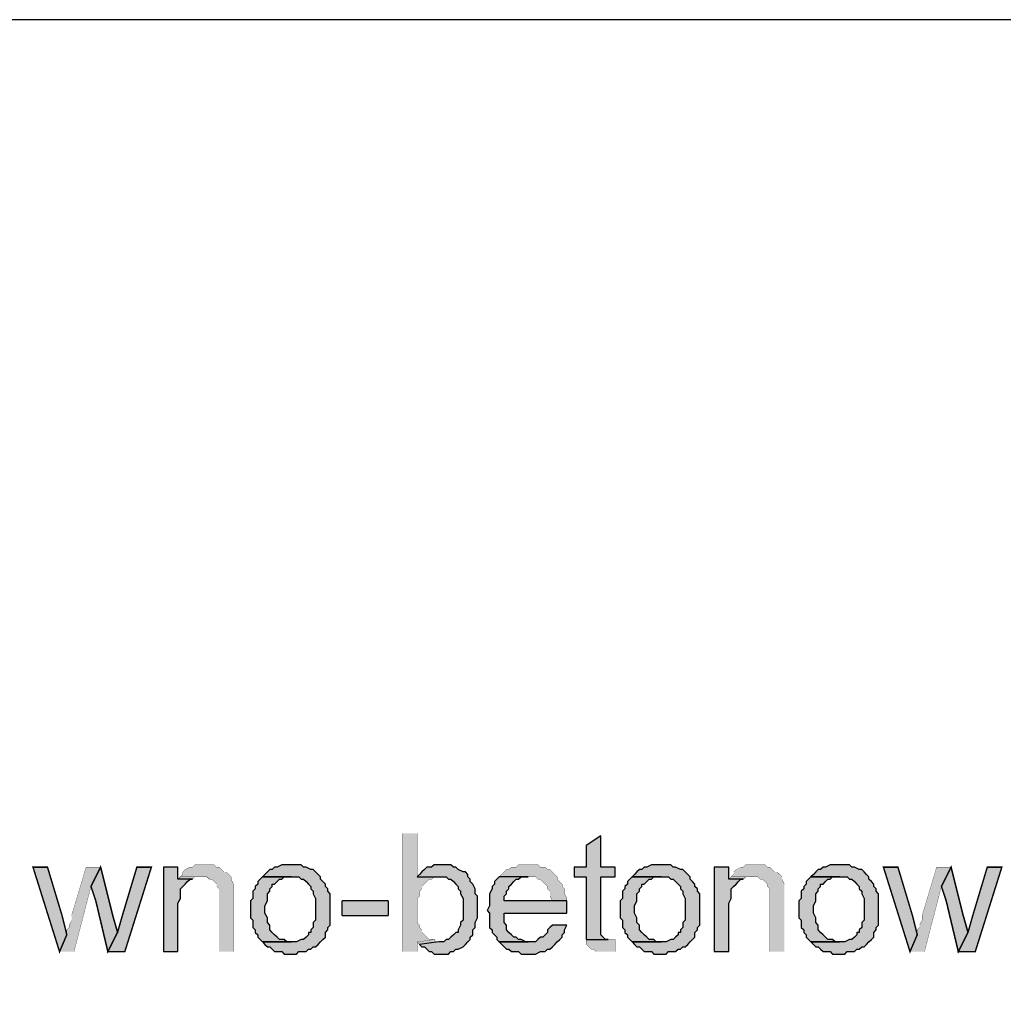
# Model space of a CAD drawing. Header units: millimetres. Extents: x 5659 to 8684, y 1431 to 2118.
# Tile 34 of 53: x 6899 to 6916, y 2070 to 2087. Entities that reach past the tile are written whole.
import ezdxf

# ---------------------------------------------------------------- set-up
doc = ezdxf.new("R2010")
doc.units = ezdxf.units.MM
doc.linetypes.add('atContinuous2', pattern=[0])
for name, color, linetype in [('at_Entity', 7, 'Continuous'), ('at_Rect', 7, 'Continuous'), ('at_Solid', 7, 'Continuous')]:
    doc.layers.add(name, color=color, linetype=linetype)
doc.layers.add('ramka1', color=7, linetype='Continuous', plot=False)

msp = doc.modelspace()

# ---------------------------------------------------------------- hatches: boundary and pattern name
at = {"layer": 'at_Solid'}
for points in [[(6906.211, 2072.751), (6905.956, 2072.751), (6905.956, 2070.675), (6906.211, 2070.675), (6906.211, 2070.845), (6906.507, 2070.887), (6906.422, 2070.887), (6906.38, 2070.93), (6906.338, 2070.972), (6906.295, 2071.014), (6906.295, 2071.057), (6906.253, 2071.099), (6906.253, 2071.141), (6906.211, 2071.184), (6906.211, 2071.607), (6906.253, 2071.65), (6906.253, 2071.734), (6906.295, 2071.777), (6906.295, 2071.819), (6906.338, 2071.861), (6906.38, 2071.904), (6906.422, 2071.946), (6906.465, 2071.946), (6906.507, 2071.989), (6906.634, 2071.989), (6906.211, 2071.989)], [(6909.43, 2072.709), (6909.176, 2072.539), (6909.176, 2072.158), (6908.964, 2072.158), (6908.964, 2071.989), (6909.176, 2071.989), (6909.176, 2070.887), (6909.557, 2070.887), (6909.515, 2070.887), (6909.472, 2070.93), (6909.43, 2070.972), (6909.43, 2071.989), (6909.684, 2071.989), (6909.684, 2072.158), (6909.43, 2072.158)], [(6899.729, 2072.158), (6899.475, 2072.158), (6899.941, 2070.675), (6900.068, 2070.972), (6899.984, 2071.311)], [(6900.661, 2072.158), (6900.407, 2072.158), (6900.153, 2071.311), (6900.153, 2071.226), (6900.111, 2071.141), (6900.111, 2071.099), (6900.068, 2071.057), (6900.068, 2070.972), (6899.941, 2070.675), (6900.195, 2070.675), (6900.492, 2071.819)], [(6900.661, 2072.158), (6900.492, 2071.819), (6900.577, 2071.565), (6900.788, 2070.675), (6900.958, 2071.014), (6900.873, 2071.311)], [(6901.551, 2072.158), (6901.297, 2072.158), (6901.043, 2071.311), (6900.958, 2071.014), (6900.788, 2070.675), (6901.085, 2070.675)], [(6902.017, 2072.158), (6901.763, 2072.158), (6901.763, 2070.675), (6902.017, 2070.675), (6902.017, 2071.523), (6902.059, 2071.607), (6902.059, 2071.777), (6902.102, 2071.819), (6902.144, 2071.861), (6902.186, 2071.904), (6902.229, 2071.946), (6902.271, 2071.946), (6902.017, 2071.946)], [(6902.483, 2072.2), (6902.313, 2072.2), (6902.271, 2072.158), (6902.229, 2072.158), (6902.144, 2072.116), (6902.102, 2072.073), (6902.102, 2072.031), (6902.059, 2071.989), (6902.44, 2071.989), (6902.525, 2071.989), (6902.568, 2071.946), (6902.61, 2071.946), (6902.652, 2071.904), (6902.695, 2071.861), (6902.695, 2071.819), (6902.737, 2071.777), (6902.737, 2070.675), (6902.991, 2070.675), (6902.991, 2071.861), (6902.949, 2071.946), (6902.949, 2071.989), (6902.906, 2072.031), (6902.864, 2072.073), (6902.822, 2072.073), (6902.779, 2072.116), (6902.737, 2072.158), (6902.695, 2072.158), (6902.652, 2072.2), (6902.525, 2072.2)], [(6904.008, 2072.2), (6903.838, 2072.2), (6903.754, 2072.158), (6903.711, 2072.158), (6903.669, 2072.116), (6903.627, 2072.116), (6903.584, 2072.073), (6903.542, 2072.031), (6903.499, 2071.989), (6904.008, 2071.989), (6904.135, 2071.989), (6904.177, 2071.946), (6904.22, 2071.946), (6904.262, 2071.904), (6904.304, 2071.861), (6904.347, 2071.819), (6904.347, 2071.777), (6904.389, 2071.734), (6904.389, 2071.692), (6904.431, 2071.607), (6904.431, 2071.226), (6904.389, 2071.184), (6904.389, 2071.099), (6904.347, 2071.057), (6904.347, 2071.014), (6904.304, 2071.014), (6904.304, 2070.972), (6904.262, 2070.93), (6904.22, 2070.887), (6904.177, 2070.887), (6904.093, 2070.845), (6903.499, 2070.845), (6903.542, 2070.802), (6903.584, 2070.76), (6903.627, 2070.76), (6903.669, 2070.718), (6903.711, 2070.675), (6903.838, 2070.675), (6903.881, 2070.633), (6904.093, 2070.633), (6904.135, 2070.675), (6904.262, 2070.675), (6904.304, 2070.718), (6904.347, 2070.718), (6904.389, 2070.76), (6904.431, 2070.76), (6904.474, 2070.802), (6904.516, 2070.845), (6904.558, 2070.887), (6904.601, 2070.93), (6904.601, 2071.014), (6904.643, 2071.057), (6904.643, 2071.099), (6904.686, 2071.141), (6904.686, 2071.692), (6904.643, 2071.734), (6904.643, 2071.777), (6904.601, 2071.819), (6904.601, 2071.861), (6904.558, 2071.904), (6904.516, 2071.946), (6904.516, 2071.989), (6904.474, 2072.031), (6904.431, 2072.073), (6904.389, 2072.116), (6904.347, 2072.116), (6904.262, 2072.158), (6904.22, 2072.158), (6904.177, 2072.2), (6904.05, 2072.2)], [(6906.634, 2072.2), (6906.507, 2072.2), (6906.465, 2072.158), (6906.38, 2072.158), (6906.338, 2072.116), (6906.295, 2072.073), (6906.253, 2072.031), (6906.211, 2071.989), (6906.719, 2071.989), (6906.761, 2071.946), (6906.804, 2071.946), (6906.846, 2071.904), (6906.888, 2071.861), (6906.931, 2071.819), (6906.931, 2071.777), (6906.973, 2071.734), (6906.973, 2071.692), (6907.015, 2071.607), (6907.015, 2071.226), (6906.973, 2071.184), (6906.973, 2071.141), (6906.931, 2071.057), (6906.931, 2071.014), (6906.888, 2071.014), (6906.846, 2070.972), (6906.804, 2070.93), (6906.761, 2070.887), (6906.719, 2070.887), (6906.676, 2070.845), (6906.592, 2070.845), (6906.253, 2070.802), (6906.295, 2070.76), (6906.338, 2070.76), (6906.38, 2070.718), (6906.422, 2070.675), (6906.465, 2070.675), (6906.507, 2070.633), (6906.634, 2070.633), (6906.761, 2070.633), (6906.804, 2070.675), (6906.846, 2070.675), (6906.888, 2070.718), (6906.931, 2070.718), (6907.015, 2070.76), (6907.058, 2070.802), (6907.1, 2070.845), (6907.142, 2070.887), (6907.142, 2070.93), (6907.185, 2070.972), (6907.185, 2071.057), (6907.227, 2071.099), (6907.227, 2071.184), (6907.27, 2071.268), (6907.27, 2071.65), (6907.227, 2071.692), (6907.227, 2071.777), (6907.185, 2071.861), (6907.142, 2071.904), (6907.142, 2071.946), (6907.1, 2071.989), (6907.1, 2072.031), (6907.058, 2072.073), (6907.015, 2072.073), (6906.931, 2072.116), (6906.888, 2072.158), (6906.846, 2072.158), (6906.804, 2072.2), (6906.676, 2072.2)], [(6908.159, 2072.2), (6907.99, 2072.2), (6907.947, 2072.158), (6907.863, 2072.158), (6907.82, 2072.116), (6907.778, 2072.116), (6907.735, 2072.073), (6907.693, 2072.031), (6907.651, 2071.989), (6908.286, 2071.989), (6908.329, 2071.946), (6908.371, 2071.946), (6908.413, 2071.904), (6908.456, 2071.861), (6908.498, 2071.819), (6908.498, 2071.777), (6908.54, 2071.734), (6908.54, 2071.65), (6908.583, 2071.565), (6907.735, 2071.565), (6908.837, 2071.565), (6908.837, 2071.607), (6908.794, 2071.692), (6908.794, 2071.777), (6908.752, 2071.819), (6908.752, 2071.861), (6908.71, 2071.904), (6908.667, 2071.946), (6908.667, 2071.989), (6908.625, 2072.031), (6908.583, 2072.073), (6908.54, 2072.116), (6908.498, 2072.116), (6908.456, 2072.158), (6908.371, 2072.158), (6908.329, 2072.2), (6908.201, 2072.2)], [(6910.489, 2072.2), (6910.319, 2072.2), (6910.235, 2072.158), (6910.192, 2072.158), (6910.15, 2072.116), (6910.108, 2072.116), (6910.065, 2072.073), (6910.023, 2072.031), (6909.981, 2071.989), (6910.489, 2071.989), (6910.616, 2071.989), (6910.658, 2071.946), (6910.701, 2071.946), (6910.743, 2071.904), (6910.785, 2071.861), (6910.828, 2071.819), (6910.828, 2071.777), (6910.87, 2071.734), (6910.87, 2071.692), (6910.912, 2071.607), (6910.912, 2071.226), (6910.87, 2071.184), (6910.87, 2071.099), (6910.828, 2071.057), (6910.828, 2071.014), (6910.785, 2071.014), (6910.785, 2070.972), (6910.743, 2070.93), (6910.701, 2070.887), (6910.658, 2070.887), (6910.574, 2070.845), (6909.981, 2070.845), (6910.023, 2070.802), (6910.065, 2070.76), (6910.108, 2070.76), (6910.15, 2070.718), (6910.192, 2070.675), (6910.319, 2070.675), (6910.362, 2070.633), (6910.574, 2070.633), (6910.616, 2070.675), (6910.743, 2070.675), (6910.785, 2070.718), (6910.828, 2070.718), (6910.87, 2070.76), (6910.912, 2070.76), (6910.955, 2070.802), (6910.997, 2070.845), (6911.04, 2070.887), (6911.082, 2070.93), (6911.082, 2071.014), (6911.124, 2071.057), (6911.124, 2071.099), (6911.167, 2071.141), (6911.167, 2071.692), (6911.124, 2071.734), (6911.124, 2071.777), (6911.082, 2071.819), (6911.082, 2071.861), (6911.04, 2071.904), (6910.997, 2071.946), (6910.997, 2071.989), (6910.955, 2072.031), (6910.912, 2072.073), (6910.87, 2072.116), (6910.828, 2072.116), (6910.743, 2072.158), (6910.701, 2072.158), (6910.658, 2072.2), (6910.531, 2072.2)], [(6911.675, 2072.158), (6911.421, 2072.158), (6911.421, 2070.675), (6911.675, 2070.675), (6911.675, 2071.523), (6911.717, 2071.607), (6911.717, 2071.777), (6911.76, 2071.819), (6911.802, 2071.861), (6911.844, 2071.904), (6911.887, 2071.946), (6911.929, 2071.946), (6911.675, 2071.946)], [(6912.141, 2072.2), (6911.971, 2072.2), (6911.929, 2072.158), (6911.887, 2072.158), (6911.802, 2072.116), (6911.76, 2072.073), (6911.76, 2072.031), (6911.717, 2071.989), (6912.099, 2071.989), (6912.183, 2071.989), (6912.226, 2071.946), (6912.268, 2071.946), (6912.31, 2071.904), (6912.353, 2071.861), (6912.353, 2071.819), (6912.395, 2071.777), (6912.395, 2070.675), (6912.649, 2070.675), (6912.649, 2071.861), (6912.607, 2071.946), (6912.607, 2071.989), (6912.565, 2072.031), (6912.522, 2072.073), (6912.48, 2072.073), (6912.437, 2072.116), (6912.395, 2072.158), (6912.353, 2072.158), (6912.31, 2072.2), (6912.183, 2072.2)], [(6913.624, 2072.2), (6913.454, 2072.2), (6913.369, 2072.158), (6913.327, 2072.158), (6913.285, 2072.116), (6913.242, 2072.116), (6913.2, 2072.073), (6913.158, 2072.031), (6913.115, 2071.989), (6913.624, 2071.989), (6913.751, 2071.989), (6913.793, 2071.946), (6913.835, 2071.946), (6913.878, 2071.904), (6913.92, 2071.861), (6913.962, 2071.819), (6913.962, 2071.777), (6914.005, 2071.734), (6914.005, 2071.692), (6914.047, 2071.607), (6914.047, 2071.226), (6914.005, 2071.184), (6914.005, 2071.099), (6913.962, 2071.057), (6913.962, 2071.014), (6913.92, 2071.014), (6913.92, 2070.972), (6913.878, 2070.93), (6913.835, 2070.887), (6913.793, 2070.887), (6913.708, 2070.845), (6913.115, 2070.845), (6913.158, 2070.802), (6913.2, 2070.76), (6913.242, 2070.76), (6913.285, 2070.718), (6913.327, 2070.675), (6913.454, 2070.675), (6913.496, 2070.633), (6913.708, 2070.633), (6913.751, 2070.675), (6913.878, 2070.675), (6913.92, 2070.718), (6913.962, 2070.718), (6914.005, 2070.76), (6914.047, 2070.76), (6914.089, 2070.802), (6914.132, 2070.845), (6914.174, 2070.887), (6914.217, 2070.93), (6914.217, 2071.014), (6914.259, 2071.057), (6914.259, 2071.099), (6914.301, 2071.141), (6914.301, 2071.692), (6914.259, 2071.734), (6914.259, 2071.777), (6914.217, 2071.819), (6914.217, 2071.861), (6914.174, 2071.904), (6914.132, 2071.946), (6914.132, 2071.989), (6914.089, 2072.031), (6914.047, 2072.073), (6914.005, 2072.116), (6913.962, 2072.116), (6913.878, 2072.158), (6913.835, 2072.158), (6913.793, 2072.2), (6913.666, 2072.2)], [(6914.64, 2072.158), (6914.386, 2072.158), (6914.852, 2070.675), (6914.979, 2070.972), (6914.894, 2071.311)], [(6915.572, 2072.158), (6915.318, 2072.158), (6915.064, 2071.311), (6915.064, 2071.226), (6915.021, 2071.141), (6915.021, 2071.099), (6914.979, 2071.057), (6914.979, 2070.972), (6914.852, 2070.675), (6915.106, 2070.675), (6915.403, 2071.819)], [(6915.572, 2072.158), (6915.403, 2071.819), (6915.487, 2071.565), (6915.699, 2070.675), (6915.869, 2071.014), (6915.784, 2071.311)], [(6916.462, 2072.158), (6916.207, 2072.158), (6915.953, 2071.311), (6915.869, 2071.014), (6915.699, 2070.675), (6915.996, 2070.675)], [(6902.059, 2071.989), (6902.017, 2071.946), (6902.271, 2071.946), (6902.313, 2071.989), (6902.44, 2071.989)], [(6903.499, 2071.989), (6903.457, 2071.946), (6903.415, 2071.904), (6903.415, 2071.861), (6903.372, 2071.819), (6903.372, 2071.777), (6903.33, 2071.734), (6903.33, 2071.607), (6903.288, 2071.565), (6903.288, 2071.268), (6903.33, 2071.226), (6903.33, 2071.099), (6903.372, 2071.057), (6903.372, 2071.014), (6903.415, 2070.972), (6903.415, 2070.93), (6903.457, 2070.887), (6903.499, 2070.845), (6904.008, 2070.845), (6903.923, 2070.845), (6903.881, 2070.887), (6903.796, 2070.887), (6903.754, 2070.93), (6903.711, 2070.972), (6903.669, 2071.014), (6903.627, 2071.057), (6903.627, 2071.141), (6903.584, 2071.184), (6903.584, 2071.268), (6903.542, 2071.353), (6903.542, 2071.48), (6903.584, 2071.565), (6903.584, 2071.692), (6903.627, 2071.734), (6903.627, 2071.777), (6903.669, 2071.819), (6903.669, 2071.861), (6903.711, 2071.861), (6903.754, 2071.904), (6903.796, 2071.946), (6903.838, 2071.946), (6903.881, 2071.989), (6904.008, 2071.989)], [(6907.651, 2071.989), (6907.608, 2071.946), (6907.566, 2071.904), (6907.566, 2071.861), (6907.524, 2071.819), (6907.524, 2071.777), (6907.481, 2071.692), (6907.481, 2071.48), (6907.439, 2071.396), (6907.481, 2071.353), (6907.481, 2071.099), (6907.524, 2071.057), (6907.524, 2071.014), (6907.566, 2070.972), (6907.608, 2070.93), (6907.608, 2070.887), (6907.651, 2070.845), (6908.159, 2070.845), (6908.117, 2070.845), (6908.032, 2070.887), (6907.99, 2070.887), (6907.947, 2070.93), (6907.905, 2070.93), (6907.863, 2070.972), (6907.82, 2071.014), (6907.778, 2071.057), (6907.778, 2071.141), (6907.735, 2071.184), (6907.735, 2071.353), (6908.837, 2071.353), (6908.837, 2071.565), (6907.735, 2071.565), (6907.735, 2071.65), (6907.778, 2071.692), (6907.778, 2071.734), (6907.82, 2071.777), (6907.82, 2071.819), (6907.863, 2071.861), (6907.905, 2071.904), (6907.947, 2071.946), (6907.99, 2071.946), (6908.032, 2071.989), (6908.159, 2071.989)], [(6909.981, 2071.989), (6909.938, 2071.946), (6909.896, 2071.904), (6909.896, 2071.861), (6909.853, 2071.819), (6909.853, 2071.777), (6909.811, 2071.734), (6909.811, 2071.607), (6909.769, 2071.565), (6909.769, 2071.268), (6909.811, 2071.226), (6909.811, 2071.099), (6909.853, 2071.057), (6909.853, 2071.014), (6909.896, 2070.972), (6909.896, 2070.93), (6909.938, 2070.887), (6909.981, 2070.845), (6910.489, 2070.845), (6910.404, 2070.845), (6910.362, 2070.887), (6910.277, 2070.887), (6910.235, 2070.93), (6910.192, 2070.972), (6910.15, 2071.014), (6910.108, 2071.057), (6910.108, 2071.141), (6910.065, 2071.184), (6910.065, 2071.268), (6910.023, 2071.353), (6910.023, 2071.48), (6910.065, 2071.565), (6910.065, 2071.692), (6910.108, 2071.734), (6910.108, 2071.777), (6910.15, 2071.819), (6910.15, 2071.861), (6910.192, 2071.861), (6910.235, 2071.904), (6910.277, 2071.946), (6910.319, 2071.946), (6910.362, 2071.989), (6910.489, 2071.989)], [(6911.717, 2071.989), (6911.675, 2071.946), (6911.929, 2071.946), (6911.971, 2071.989), (6912.099, 2071.989)], [(6913.115, 2071.989), (6913.073, 2071.946), (6913.03, 2071.904), (6913.03, 2071.861), (6912.988, 2071.819), (6912.988, 2071.777), (6912.946, 2071.734), (6912.946, 2071.607), (6912.903, 2071.565), (6912.903, 2071.268), (6912.946, 2071.226), (6912.946, 2071.099), (6912.988, 2071.057), (6912.988, 2071.014), (6913.03, 2070.972), (6913.03, 2070.93), (6913.073, 2070.887), (6913.115, 2070.845), (6913.624, 2070.845), (6913.539, 2070.845), (6913.496, 2070.887), (6913.412, 2070.887), (6913.369, 2070.93), (6913.327, 2070.972), (6913.285, 2071.014), (6913.242, 2071.057), (6913.242, 2071.141), (6913.2, 2071.184), (6913.2, 2071.268), (6913.158, 2071.353), (6913.158, 2071.48), (6913.2, 2071.565), (6913.2, 2071.692), (6913.242, 2071.734), (6913.242, 2071.777), (6913.285, 2071.819), (6913.285, 2071.861), (6913.327, 2071.861), (6913.369, 2071.904), (6913.412, 2071.946), (6913.454, 2071.946), (6913.496, 2071.989), (6913.624, 2071.989)], [(6904.897, 2071.311), (6905.702, 2071.311), (6905.702, 2071.565), (6904.897, 2071.565)], [(6904.897, 2071.311), (6905.702, 2071.311), (6905.702, 2071.565), (6904.897, 2071.565)], [(6908.583, 2071.141), (6908.54, 2071.099), (6908.498, 2071.057), (6908.498, 2071.014), (6908.456, 2070.972), (6908.413, 2070.93), (6908.371, 2070.93), (6908.329, 2070.887), (6908.286, 2070.845), (6907.651, 2070.845), (6907.693, 2070.802), (6907.735, 2070.76), (6907.778, 2070.718), (6907.82, 2070.718), (6907.863, 2070.675), (6907.99, 2070.675), (6908.032, 2070.633), (6908.286, 2070.633), (6908.371, 2070.675), (6908.456, 2070.675), (6908.498, 2070.718), (6908.54, 2070.718), (6908.583, 2070.76), (6908.625, 2070.802), (6908.667, 2070.845), (6908.71, 2070.887), (6908.752, 2070.93), (6908.752, 2070.972), (6908.794, 2071.014), (6908.794, 2071.057), (6908.837, 2071.141)], [(6906.507, 2070.887), (6906.211, 2070.845), (6906.253, 2070.802), (6906.592, 2070.845), (6906.549, 2070.845)], [(6909.684, 2070.887), (6909.176, 2070.887), (6909.176, 2070.802), (6909.218, 2070.76), (6909.26, 2070.718), (6909.303, 2070.718), (6909.345, 2070.675), (6909.515, 2070.675), (6909.684, 2070.675)]]:
    msp.add_hatch(color=7, dxfattribs=at).paths.add_polyline_path(points)

# ---------------------------------------------------------------- linework, layer by layer
at = {"layer": 'at_Entity', "color": 7}
for points in [[(6906.211, 2072.751, 0.00424, 0.00424, 0), (6905.956, 2072.751, 0.00424, 0.00424, 0), (6905.956, 2070.675, 0.00424, 0.00424, 0), (6906.211, 2070.675, 0.00424, 0.00424, 0), (6906.211, 2070.845, 0.00424, 0.00424, 0), (6906.507, 2070.887, 0.00424, 0.00424, 0), (6906.422, 2070.887, 0.00424, 0.00424, 0), (6906.38, 2070.93, 0.00424, 0.00424, 0), (6906.338, 2070.972, 0.00424, 0.00424, 0), (6906.295, 2071.014, 0.00424, 0.00424, 0), (6906.295, 2071.057, 0.00424, 0.00424, 0), (6906.253, 2071.099, 0.00424, 0.00424, 0), (6906.253, 2071.141, 0.00424, 0.00424, 0), (6906.211, 2071.184, 0.00424, 0.00424, 0), (6906.211, 2071.607, 0.00424, 0.00424, 0), (6906.253, 2071.65, 0.00424, 0.00424, 0), (6906.253, 2071.734, 0.00424, 0.00424, 0), (6906.295, 2071.777, 0.00424, 0.00424, 0), (6906.295, 2071.819, 0.00424, 0.00424, 0), (6906.338, 2071.861, 0.00424, 0.00424, 0), (6906.38, 2071.904, 0.00424, 0.00424, 0), (6906.422, 2071.946, 0.00424, 0.00424, 0), (6906.465, 2071.946, 0.00424, 0.00424, 0), (6906.507, 2071.989, 0.00424, 0.00424, 0), (6906.634, 2071.989, 0.00424, 0.00424, 0), (6906.211, 2071.989, 0.00424, 0.00424, 0), (6906.211, 2072.751, 0.00424, 0.00424, 0)], [(6899.729, 2072.158, 0.0254, 0.0254, 0), (6899.475, 2072.158, 0.0254, 0.0254, 0), (6899.941, 2070.675, 0.0254, 0.0254, 0), (6900.068, 2070.972, 0.0254, 0.0254, 0), (6899.984, 2071.311, 0.0254, 0.0254, 0), (6899.729, 2072.158, 0.0254, 0.0254, 0)], [(6900.661, 2072.158, 0.00424, 0.00424, 0), (6900.407, 2072.158, 0.00424, 0.00424, 0), (6900.153, 2071.311, 0.00424, 0.00424, 0), (6900.153, 2071.226, 0.00424, 0.00424, 0), (6900.111, 2071.141, 0.00424, 0.00424, 0), (6900.111, 2071.099, 0.00424, 0.00424, 0), (6900.068, 2071.057, 0.00424, 0.00424, 0), (6900.068, 2070.972, 0.00424, 0.00424, 0), (6899.941, 2070.675, 0.00424, 0.00424, 0), (6900.195, 2070.675, 0.00424, 0.00424, 0), (6900.492, 2071.819, 0.00424, 0.00424, 0), (6900.661, 2072.158, 0.00424, 0.00424, 0)], [(6900.661, 2072.158, 0.0268, 0.0268, 0), (6900.492, 2071.819, 0.0268, 0.0268, 0), (6900.577, 2071.565, 0.0268, 0.0268, 0), (6900.788, 2070.675, 0.0268, 0.0268, 0), (6900.958, 2071.014, 0.0268, 0.0268, 0), (6900.873, 2071.311, 0.0268, 0.0268, 0), (6900.661, 2072.158, 0.0268, 0.0268, 0)], [(6901.551, 2072.158, 0.0254, 0.0254, 0), (6901.297, 2072.158, 0.0254, 0.0254, 0), (6901.043, 2071.311, 0.0254, 0.0254, 0), (6900.958, 2071.014, 0.0254, 0.0254, 0), (6900.788, 2070.675, 0.0254, 0.0254, 0), (6901.085, 2070.675, 0.0254, 0.0254, 0), (6901.551, 2072.158, 0.0254, 0.0254, 0)], [(6902.483, 2072.2, 0.00424, 0.00424, 0), (6902.313, 2072.2, 0.00424, 0.00424, 0), (6902.271, 2072.158, 0.00424, 0.00424, 0), (6902.229, 2072.158, 0.00424, 0.00424, 0), (6902.144, 2072.116, 0.00424, 0.00424, 0), (6902.102, 2072.073, 0.00424, 0.00424, 0), (6902.102, 2072.031, 0.00424, 0.00424, 0), (6902.059, 2071.989, 0.00424, 0.00424, 0), (6902.44, 2071.989, 0.00424, 0.00424, 0), (6902.525, 2071.989, 0.00424, 0.00424, 0), (6902.568, 2071.946, 0.00424, 0.00424, 0), (6902.61, 2071.946, 0.00424, 0.00424, 0), (6902.652, 2071.904, 0.00424, 0.00424, 0), (6902.695, 2071.861, 0.00424, 0.00424, 0), (6902.695, 2071.819, 0.00424, 0.00424, 0), (6902.737, 2071.777, 0.00424, 0.00424, 0), (6902.737, 2070.675, 0.00424, 0.00424, 0), (6902.991, 2070.675, 0.00424, 0.00424, 0), (6902.991, 2071.861, 0.00424, 0.00424, 0), (6902.949, 2071.946, 0.00424, 0.00424, 0), (6902.949, 2071.989, 0.00424, 0.00424, 0), (6902.906, 2072.031, 0.00424, 0.00424, 0), (6902.864, 2072.073, 0.00424, 0.00424, 0), (6902.822, 2072.073, 0.00424, 0.00424, 0), (6902.779, 2072.116, 0.00424, 0.00424, 0), (6902.737, 2072.158, 0.00424, 0.00424, 0), (6902.695, 2072.158, 0.00424, 0.00424, 0), (6902.652, 2072.2, 0.00424, 0.00424, 0), (6902.525, 2072.2, 0.00424, 0.00424, 0), (6902.483, 2072.2, 0.00424, 0.00424, 0)], [(6908.159, 2072.2, 0.00424, 0.00424, 0), (6907.99, 2072.2, 0.00424, 0.00424, 0), (6907.947, 2072.158, 0.00424, 0.00424, 0), (6907.863, 2072.158, 0.00424, 0.00424, 0), (6907.82, 2072.116, 0.00424, 0.00424, 0), (6907.778, 2072.116, 0.00424, 0.00424, 0), (6907.735, 2072.073, 0.00424, 0.00424, 0), (6907.693, 2072.031, 0.00424, 0.00424, 0), (6907.651, 2071.989, 0.00424, 0.00424, 0), (6908.286, 2071.989, 0.00424, 0.00424, 0), (6908.329, 2071.946, 0.00424, 0.00424, 0), (6908.371, 2071.946, 0.00424, 0.00424, 0), (6908.413, 2071.904, 0.00424, 0.00424, 0), (6908.456, 2071.861, 0.00424, 0.00424, 0), (6908.498, 2071.819, 0.00424, 0.00424, 0), (6908.498, 2071.777, 0.00424, 0.00424, 0), (6908.54, 2071.734, 0.00424, 0.00424, 0), (6908.54, 2071.65, 0.00424, 0.00424, 0), (6908.583, 2071.565, 0.00424, 0.00424, 0), (6907.735, 2071.565, 0.00424, 0.00424, 0), (6908.837, 2071.565, 0.00424, 0.00424, 0), (6908.837, 2071.607, 0.00424, 0.00424, 0), (6908.794, 2071.692, 0.00424, 0.00424, 0), (6908.794, 2071.777, 0.00424, 0.00424, 0), (6908.752, 2071.819, 0.00424, 0.00424, 0), (6908.752, 2071.861, 0.00424, 0.00424, 0), (6908.71, 2071.904, 0.00424, 0.00424, 0), (6908.667, 2071.946, 0.00424, 0.00424, 0), (6908.667, 2071.989, 0.00424, 0.00424, 0), (6908.625, 2072.031, 0.00424, 0.00424, 0), (6908.583, 2072.073, 0.00424, 0.00424, 0), (6908.54, 2072.116, 0.00424, 0.00424, 0), (6908.498, 2072.116, 0.00424, 0.00424, 0), (6908.456, 2072.158, 0.00424, 0.00424, 0), (6908.371, 2072.158, 0.00424, 0.00424, 0), (6908.329, 2072.2, 0.00424, 0.00424, 0), (6908.201, 2072.2, 0.00424, 0.00424, 0), (6908.159, 2072.2, 0.00424, 0.00424, 0)], [(6912.141, 2072.2, 0.00424, 0.00424, 0), (6911.971, 2072.2, 0.00424, 0.00424, 0), (6911.929, 2072.158, 0.00424, 0.00424, 0), (6911.887, 2072.158, 0.00424, 0.00424, 0), (6911.802, 2072.116, 0.00424, 0.00424, 0), (6911.76, 2072.073, 0.00424, 0.00424, 0), (6911.76, 2072.031, 0.00424, 0.00424, 0), (6911.717, 2071.989, 0.00424, 0.00424, 0), (6912.099, 2071.989, 0.00424, 0.00424, 0), (6912.183, 2071.989, 0.00424, 0.00424, 0), (6912.226, 2071.946, 0.00424, 0.00424, 0), (6912.268, 2071.946, 0.00424, 0.00424, 0), (6912.31, 2071.904, 0.00424, 0.00424, 0), (6912.353, 2071.861, 0.00424, 0.00424, 0), (6912.353, 2071.819, 0.00424, 0.00424, 0), (6912.395, 2071.777, 0.00424, 0.00424, 0), (6912.395, 2070.675, 0.00424, 0.00424, 0), (6912.649, 2070.675, 0.00424, 0.00424, 0), (6912.649, 2071.861, 0.00424, 0.00424, 0), (6912.607, 2071.946, 0.00424, 0.00424, 0), (6912.607, 2071.989, 0.00424, 0.00424, 0), (6912.565, 2072.031, 0.00424, 0.00424, 0), (6912.522, 2072.073, 0.00424, 0.00424, 0), (6912.48, 2072.073, 0.00424, 0.00424, 0), (6912.437, 2072.116, 0.00424, 0.00424, 0), (6912.395, 2072.158, 0.00424, 0.00424, 0), (6912.353, 2072.158, 0.00424, 0.00424, 0), (6912.31, 2072.2, 0.00424, 0.00424, 0), (6912.183, 2072.2, 0.00424, 0.00424, 0), (6912.141, 2072.2, 0.00424, 0.00424, 0)], [(6914.64, 2072.158, 0.0254, 0.0254, 0), (6914.386, 2072.158, 0.0254, 0.0254, 0), (6914.852, 2070.675, 0.0254, 0.0254, 0), (6914.979, 2070.972, 0.0254, 0.0254, 0), (6914.894, 2071.311, 0.0254, 0.0254, 0), (6914.64, 2072.158, 0.0254, 0.0254, 0)], [(6915.572, 2072.158, 0.00424, 0.00424, 0), (6915.318, 2072.158, 0.00424, 0.00424, 0), (6915.064, 2071.311, 0.00424, 0.00424, 0), (6915.064, 2071.226, 0.00424, 0.00424, 0), (6915.021, 2071.141, 0.00424, 0.00424, 0), (6915.021, 2071.099, 0.00424, 0.00424, 0), (6914.979, 2071.057, 0.00424, 0.00424, 0), (6914.979, 2070.972, 0.00424, 0.00424, 0), (6914.852, 2070.675, 0.00424, 0.00424, 0), (6915.106, 2070.675, 0.00424, 0.00424, 0), (6915.403, 2071.819, 0.00424, 0.00424, 0), (6915.572, 2072.158, 0.00424, 0.00424, 0)], [(6915.572, 2072.158, 0.0268, 0.0268, 0), (6915.403, 2071.819, 0.0268, 0.0268, 0), (6915.487, 2071.565, 0.0268, 0.0268, 0), (6915.699, 2070.675, 0.0268, 0.0268, 0), (6915.869, 2071.014, 0.0268, 0.0268, 0), (6915.784, 2071.311, 0.0268, 0.0268, 0), (6915.572, 2072.158, 0.0268, 0.0268, 0)], [(6916.462, 2072.158, 0.0254, 0.0254, 0), (6916.207, 2072.158, 0.0254, 0.0254, 0), (6915.953, 2071.311, 0.0254, 0.0254, 0), (6915.869, 2071.014, 0.0254, 0.0254, 0), (6915.699, 2070.675, 0.0254, 0.0254, 0), (6915.996, 2070.675, 0.0254, 0.0254, 0), (6916.462, 2072.158, 0.0254, 0.0254, 0)], [(6902.059, 2071.989, 0.00599, 0.00599, 0), (6902.017, 2071.946, 0.00599, 0.00599, 0), (6902.271, 2071.946, 0.00599, 0.00599, 0), (6902.313, 2071.989, 0.00599, 0.00599, 0), (6902.44, 2071.989, 0.00599, 0.00599, 0), (6902.059, 2071.989, 0.00599, 0.00599, 0)], [(6911.717, 2071.989, 0.00599, 0.00599, 0), (6911.675, 2071.946, 0.00599, 0.00599, 0), (6911.929, 2071.946, 0.00599, 0.00599, 0), (6911.971, 2071.989, 0.00599, 0.00599, 0), (6912.099, 2071.989, 0.00599, 0.00599, 0), (6911.717, 2071.989, 0.00599, 0.00599, 0)], [(6906.507, 2070.887, 0.00424, 0.00424, 0), (6906.211, 2070.845, 0.00424, 0.00424, 0), (6906.253, 2070.802, 0.00424, 0.00424, 0), (6906.592, 2070.845, 0.00424, 0.00424, 0), (6906.549, 2070.845, 0.00424, 0.00424, 0), (6906.507, 2070.887, 0.00424, 0.00424, 0)], [(6909.684, 2070.887, 0.00424, 0.00424, 0), (6909.176, 2070.887, 0.00424, 0.00424, 0), (6909.176, 2070.802, 0.00424, 0.00424, 0), (6909.218, 2070.76, 0.00424, 0.00424, 0), (6909.26, 2070.718, 0.00424, 0.00424, 0), (6909.303, 2070.718, 0.00424, 0.00424, 0), (6909.345, 2070.675, 0.00424, 0.00424, 0), (6909.515, 2070.675, 0.00424, 0.00424, 0), (6909.684, 2070.675, 0.00424, 0.00424, 0), (6909.684, 2070.887, 0.00424, 0.00424, 0)]]:
    msp.add_lwpolyline(points, format="xyseb", dxfattribs=at)
for points in [[(6909.43, 2072.709), (6909.176, 2072.539), (6909.176, 2072.158), (6908.964, 2072.158), (6908.964, 2071.989), (6909.176, 2071.989), (6909.176, 2070.887), (6909.557, 2070.887), (6909.515, 2070.887), (6909.472, 2070.93), (6909.472, 2070.93), (6909.43, 2070.972), (6909.43, 2071.989), (6909.684, 2071.989), (6909.684, 2072.158), (6909.43, 2072.158), (6909.43, 2072.709)], [(6902.017, 2072.158), (6901.763, 2072.158), (6901.763, 2070.675), (6902.017, 2070.675), (6902.017, 2071.523), (6902.059, 2071.607), (6902.059, 2071.777), (6902.102, 2071.819), (6902.144, 2071.861), (6902.144, 2071.861), (6902.186, 2071.904), (6902.229, 2071.946), (6902.271, 2071.946), (6902.017, 2071.946), (6902.017, 2072.158)], [(6904.008, 2072.2), (6903.838, 2072.2), (6903.754, 2072.158), (6903.711, 2072.158), (6903.669, 2072.116), (6903.627, 2072.116), (6903.584, 2072.073), (6903.542, 2072.031), (6903.542, 2072.031), (6903.499, 2071.989), (6904.008, 2071.989), (6904.135, 2071.989), (6904.177, 2071.946), (6904.22, 2071.946), (6904.262, 2071.904), (6904.304, 2071.861), (6904.347, 2071.819), (6904.347, 2071.777), (6904.389, 2071.734), (6904.389, 2071.692), (6904.431, 2071.607), (6904.431, 2071.226), (6904.389, 2071.184), (6904.389, 2071.099), (6904.347, 2071.057), (6904.347, 2071.014), (6904.304, 2071.014), (6904.304, 2070.972), (6904.262, 2070.93), (6904.22, 2070.887), (6904.177, 2070.887), (6904.093, 2070.845), (6903.499, 2070.845), (6903.542, 2070.802), (6903.584, 2070.76), (6903.627, 2070.76), (6903.669, 2070.718), (6903.711, 2070.675), (6903.838, 2070.675), (6903.881, 2070.633), (6904.093, 2070.633), (6904.135, 2070.675), (6904.262, 2070.675), (6904.304, 2070.718), (6904.347, 2070.718), (6904.389, 2070.76), (6904.431, 2070.76), (6904.474, 2070.802), (6904.516, 2070.845), (6904.558, 2070.887), (6904.601, 2070.93), (6904.601, 2071.014), (6904.643, 2071.057), (6904.643, 2071.099), (6904.686, 2071.141), (6904.686, 2071.692), (6904.643, 2071.734), (6904.643, 2071.777), (6904.601, 2071.819), (6904.601, 2071.861), (6904.558, 2071.904), (6904.516, 2071.946), (6904.516, 2071.989), (6904.474, 2072.031), (6904.431, 2072.073), (6904.389, 2072.116), (6904.347, 2072.116), (6904.262, 2072.158), (6904.22, 2072.158), (6904.177, 2072.2), (6904.05, 2072.2), (6904.008, 2072.2)], [(6906.634, 2072.2), (6906.507, 2072.2), (6906.465, 2072.158), (6906.38, 2072.158), (6906.338, 2072.116), (6906.295, 2072.073), (6906.253, 2072.031), (6906.211, 2071.989), (6906.719, 2071.989), (6906.761, 2071.946), (6906.804, 2071.946), (6906.846, 2071.904), (6906.888, 2071.861), (6906.888, 2071.861), (6906.931, 2071.819), (6906.931, 2071.777), (6906.973, 2071.734), (6906.973, 2071.692), (6907.015, 2071.607), (6907.015, 2071.226), (6906.973, 2071.184), (6906.973, 2071.141), (6906.931, 2071.057), (6906.931, 2071.014), (6906.888, 2071.014), (6906.846, 2070.972), (6906.804, 2070.93), (6906.761, 2070.887), (6906.719, 2070.887), (6906.676, 2070.845), (6906.592, 2070.845), (6906.253, 2070.802), (6906.295, 2070.76), (6906.338, 2070.76), (6906.38, 2070.718), (6906.422, 2070.675), (6906.465, 2070.675), (6906.507, 2070.633), (6906.634, 2070.633), (6906.761, 2070.633), (6906.804, 2070.675), (6906.846, 2070.675), (6906.888, 2070.718), (6906.931, 2070.718), (6907.015, 2070.76), (6907.058, 2070.802), (6907.1, 2070.845), (6907.1, 2070.845), (6907.142, 2070.887), (6907.142, 2070.93), (6907.185, 2070.972), (6907.185, 2071.057), (6907.227, 2071.099), (6907.227, 2071.184), (6907.27, 2071.268), (6907.27, 2071.65), (6907.227, 2071.692), (6907.227, 2071.777), (6907.185, 2071.861), (6907.142, 2071.904), (6907.142, 2071.946), (6907.1, 2071.989), (6907.1, 2072.031), (6907.058, 2072.073), (6907.015, 2072.073), (6906.931, 2072.116), (6906.888, 2072.158), (6906.846, 2072.158), (6906.804, 2072.2), (6906.676, 2072.2), (6906.634, 2072.2)], [(6910.489, 2072.2), (6910.319, 2072.2), (6910.235, 2072.158), (6910.192, 2072.158), (6910.15, 2072.116), (6910.108, 2072.116), (6910.065, 2072.073), (6910.023, 2072.031), (6910.023, 2072.031), (6909.981, 2071.989), (6910.489, 2071.989), (6910.616, 2071.989), (6910.658, 2071.946), (6910.701, 2071.946), (6910.743, 2071.904), (6910.785, 2071.861), (6910.828, 2071.819), (6910.828, 2071.777), (6910.87, 2071.734), (6910.87, 2071.692), (6910.912, 2071.607), (6910.912, 2071.226), (6910.87, 2071.184), (6910.87, 2071.099), (6910.828, 2071.057), (6910.828, 2071.014), (6910.785, 2071.014), (6910.785, 2070.972), (6910.743, 2070.93), (6910.701, 2070.887), (6910.658, 2070.887), (6910.574, 2070.845), (6909.981, 2070.845), (6910.023, 2070.802), (6910.065, 2070.76), (6910.108, 2070.76), (6910.15, 2070.718), (6910.192, 2070.675), (6910.319, 2070.675), (6910.362, 2070.633), (6910.574, 2070.633), (6910.616, 2070.675), (6910.743, 2070.675), (6910.785, 2070.718), (6910.828, 2070.718), (6910.87, 2070.76), (6910.912, 2070.76), (6910.955, 2070.802), (6910.997, 2070.845), (6911.04, 2070.887), (6911.082, 2070.93), (6911.082, 2071.014), (6911.124, 2071.057), (6911.124, 2071.099), (6911.167, 2071.141), (6911.167, 2071.692), (6911.124, 2071.734), (6911.124, 2071.777), (6911.082, 2071.819), (6911.082, 2071.861), (6911.04, 2071.904), (6910.997, 2071.946), (6910.997, 2071.989), (6910.955, 2072.031), (6910.912, 2072.073), (6910.87, 2072.116), (6910.828, 2072.116), (6910.743, 2072.158), (6910.701, 2072.158), (6910.658, 2072.2), (6910.531, 2072.2), (6910.489, 2072.2)], [(6911.675, 2072.158), (6911.421, 2072.158), (6911.421, 2070.675), (6911.675, 2070.675), (6911.675, 2071.523), (6911.717, 2071.607), (6911.717, 2071.777), (6911.76, 2071.819), (6911.802, 2071.861), (6911.802, 2071.861), (6911.844, 2071.904), (6911.887, 2071.946), (6911.929, 2071.946), (6911.675, 2071.946), (6911.675, 2072.158)], [(6913.624, 2072.2), (6913.454, 2072.2), (6913.369, 2072.158), (6913.327, 2072.158), (6913.285, 2072.116), (6913.242, 2072.116), (6913.2, 2072.073), (6913.158, 2072.031), (6913.158, 2072.031), (6913.115, 2071.989), (6913.624, 2071.989), (6913.751, 2071.989), (6913.793, 2071.946), (6913.835, 2071.946), (6913.878, 2071.904), (6913.92, 2071.861), (6913.962, 2071.819), (6913.962, 2071.777), (6914.005, 2071.734), (6914.005, 2071.692), (6914.047, 2071.607), (6914.047, 2071.226), (6914.005, 2071.184), (6914.005, 2071.099), (6913.962, 2071.057), (6913.962, 2071.014), (6913.92, 2071.014), (6913.92, 2070.972), (6913.878, 2070.93), (6913.835, 2070.887), (6913.793, 2070.887), (6913.708, 2070.845), (6913.115, 2070.845), (6913.158, 2070.802), (6913.2, 2070.76), (6913.242, 2070.76), (6913.285, 2070.718), (6913.327, 2070.675), (6913.454, 2070.675), (6913.496, 2070.633), (6913.708, 2070.633), (6913.751, 2070.675), (6913.878, 2070.675), (6913.92, 2070.718), (6913.962, 2070.718), (6914.005, 2070.76), (6914.047, 2070.76), (6914.089, 2070.802), (6914.132, 2070.845), (6914.174, 2070.887), (6914.217, 2070.93), (6914.217, 2071.014), (6914.259, 2071.057), (6914.259, 2071.099), (6914.301, 2071.141), (6914.301, 2071.692), (6914.259, 2071.734), (6914.259, 2071.777), (6914.217, 2071.819), (6914.217, 2071.861), (6914.174, 2071.904), (6914.132, 2071.946), (6914.132, 2071.989), (6914.089, 2072.031), (6914.047, 2072.073), (6914.005, 2072.116), (6913.962, 2072.116), (6913.878, 2072.158), (6913.835, 2072.158), (6913.793, 2072.2), (6913.666, 2072.2), (6913.624, 2072.2)], [(6903.499, 2071.989), (6903.457, 2071.946), (6903.415, 2071.904), (6903.415, 2071.861), (6903.372, 2071.819), (6903.372, 2071.777), (6903.33, 2071.734), (6903.33, 2071.607), (6903.288, 2071.565), (6903.288, 2071.268), (6903.33, 2071.226), (6903.33, 2071.099), (6903.372, 2071.057), (6903.372, 2071.014), (6903.415, 2070.972), (6903.415, 2070.93), (6903.457, 2070.887), (6903.499, 2070.845), (6904.008, 2070.845), (6903.923, 2070.845), (6903.881, 2070.887), (6903.796, 2070.887), (6903.754, 2070.93), (6903.711, 2070.972), (6903.669, 2071.014), (6903.669, 2071.014), (6903.627, 2071.057), (6903.627, 2071.141), (6903.584, 2071.184), (6903.584, 2071.268), (6903.542, 2071.353), (6903.542, 2071.48), (6903.584, 2071.565), (6903.584, 2071.692), (6903.627, 2071.734), (6903.627, 2071.777), (6903.669, 2071.819), (6903.669, 2071.861), (6903.711, 2071.861), (6903.754, 2071.904), (6903.796, 2071.946), (6903.838, 2071.946), (6903.881, 2071.989), (6904.008, 2071.989), (6903.499, 2071.989)], [(6907.651, 2071.989), (6907.608, 2071.946), (6907.566, 2071.904), (6907.566, 2071.861), (6907.524, 2071.819), (6907.524, 2071.777), (6907.481, 2071.692), (6907.481, 2071.48), (6907.439, 2071.396), (6907.481, 2071.353), (6907.481, 2071.099), (6907.524, 2071.057), (6907.524, 2071.014), (6907.566, 2070.972), (6907.608, 2070.93), (6907.608, 2070.887), (6907.651, 2070.845), (6908.159, 2070.845), (6908.117, 2070.845), (6908.032, 2070.887), (6907.99, 2070.887), (6907.947, 2070.93), (6907.905, 2070.93), (6907.863, 2070.972), (6907.863, 2070.972), (6907.82, 2071.014), (6907.778, 2071.057), (6907.778, 2071.141), (6907.735, 2071.184), (6907.735, 2071.353), (6908.837, 2071.353), (6908.837, 2071.565), (6907.735, 2071.565), (6907.735, 2071.65), (6907.778, 2071.692), (6907.778, 2071.734), (6907.82, 2071.777), (6907.82, 2071.819), (6907.863, 2071.861), (6907.905, 2071.904), (6907.947, 2071.946), (6907.99, 2071.946), (6908.032, 2071.989), (6908.159, 2071.989), (6907.651, 2071.989)], [(6909.981, 2071.989), (6909.938, 2071.946), (6909.896, 2071.904), (6909.896, 2071.861), (6909.853, 2071.819), (6909.853, 2071.777), (6909.811, 2071.734), (6909.811, 2071.607), (6909.769, 2071.565), (6909.769, 2071.268), (6909.811, 2071.226), (6909.811, 2071.099), (6909.853, 2071.057), (6909.853, 2071.014), (6909.896, 2070.972), (6909.896, 2070.93), (6909.938, 2070.887), (6909.981, 2070.845), (6910.489, 2070.845), (6910.404, 2070.845), (6910.362, 2070.887), (6910.277, 2070.887), (6910.235, 2070.93), (6910.192, 2070.972), (6910.15, 2071.014), (6910.15, 2071.014), (6910.108, 2071.057), (6910.108, 2071.141), (6910.065, 2071.184), (6910.065, 2071.268), (6910.023, 2071.353), (6910.023, 2071.48), (6910.065, 2071.565), (6910.065, 2071.692), (6910.108, 2071.734), (6910.108, 2071.777), (6910.15, 2071.819), (6910.15, 2071.861), (6910.192, 2071.861), (6910.235, 2071.904), (6910.277, 2071.946), (6910.319, 2071.946), (6910.362, 2071.989), (6910.489, 2071.989), (6909.981, 2071.989)], [(6913.115, 2071.989), (6913.073, 2071.946), (6913.03, 2071.904), (6913.03, 2071.861), (6912.988, 2071.819), (6912.988, 2071.777), (6912.946, 2071.734), (6912.946, 2071.607), (6912.903, 2071.565), (6912.903, 2071.268), (6912.946, 2071.226), (6912.946, 2071.099), (6912.988, 2071.057), (6912.988, 2071.014), (6913.03, 2070.972), (6913.03, 2070.93), (6913.073, 2070.887), (6913.115, 2070.845), (6913.624, 2070.845), (6913.539, 2070.845), (6913.496, 2070.887), (6913.412, 2070.887), (6913.369, 2070.93), (6913.327, 2070.972), (6913.285, 2071.014), (6913.285, 2071.014), (6913.242, 2071.057), (6913.242, 2071.141), (6913.2, 2071.184), (6913.2, 2071.268), (6913.158, 2071.353), (6913.158, 2071.48), (6913.2, 2071.565), (6913.2, 2071.692), (6913.242, 2071.734), (6913.242, 2071.777), (6913.285, 2071.819), (6913.285, 2071.861), (6913.327, 2071.861), (6913.369, 2071.904), (6913.412, 2071.946), (6913.454, 2071.946), (6913.496, 2071.989), (6913.624, 2071.989), (6913.115, 2071.989)], [(6908.583, 2071.141), (6908.54, 2071.099), (6908.498, 2071.057), (6908.498, 2071.014), (6908.456, 2070.972), (6908.413, 2070.93), (6908.371, 2070.93), (6908.329, 2070.887), (6908.286, 2070.845), (6907.651, 2070.845), (6907.651, 2070.845), (6907.693, 2070.802), (6907.735, 2070.76), (6907.778, 2070.718), (6907.82, 2070.718), (6907.863, 2070.675), (6907.99, 2070.675), (6908.032, 2070.633), (6908.286, 2070.633), (6908.371, 2070.675), (6908.456, 2070.675), (6908.498, 2070.718), (6908.54, 2070.718), (6908.583, 2070.76), (6908.625, 2070.802), (6908.667, 2070.845), (6908.71, 2070.887), (6908.752, 2070.93), (6908.752, 2070.972), (6908.794, 2071.014), (6908.794, 2071.057), (6908.837, 2071.141), (6908.583, 2071.141)]]:
    msp.add_lwpolyline(points, dxfattribs=at)
at = {"layer": 'at_Rect', "color": 7, "linetype": 'atContinuous2'}
for p, q in [((6905.702, 2071.565), (6904.897, 2071.565)), ((6904.897, 2071.311), (6904.897, 2071.565)), ((6905.702, 2071.565), (6905.702, 2071.311)), ((6904.897, 2071.311), (6905.702, 2071.311))]:
    msp.add_line(p, q, dxfattribs=at)
at = {"layer": 'ramka1', "color": 7, "linetype": 'Continuous'}
msp.add_lwpolyline([(6769.656, 2087.026), (6769.656, 1790.026), (6979.656, 1790.026), (6979.656, 2087.026)], close=True, dxfattribs=at)

doc.saveas('drawing.dxf')
